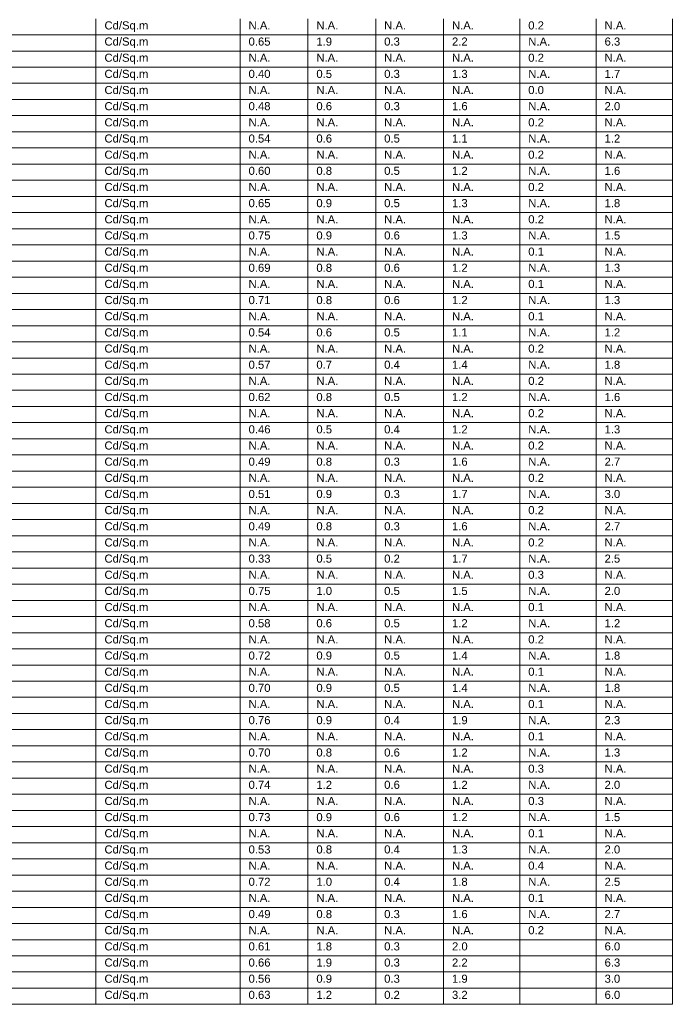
# Model space of a CAD drawing. Extents: x -62 to 9200, y 444 to 4096.
# Tile 30 of 32: x 8391 to 9200, y 444 to 1663. Entities that reach past the tile are written whole.
import ezdxf

# ---------------------------------------------------------------- set-up
doc = ezdxf.new("R2010")
doc.units = 0
doc.header["$MEASUREMENT"] = 0
doc.layers.add('AGI32-AGI-Import_1-SCHEDULE', color=7, linetype='Continuous', lineweight=0)
doc.styles.add('AGI32-Arial', font='arial.ttf')

# ---------------------------------------------------------------- blocks, each defined once
blk = doc.blocks.new('AGI32-IDxl7hnj-AGI-Import_1-SCHEDULE-Calculation Summary')
at = {"layer": 'AGI32-AGI-Import_1-SCHEDULE', "color": 7, "linetype": 'Continuous', "lineweight": 0}
for p, q in [((8485.8, 1664.3), (8485.8, 1644.3)), ((8664.3, 1664.3), (8664.3, 1644.3)), ((8748.3, 1664.3), (8748.3, 1644.3)), ((8832.3, 1664.3), (8832.3, 1644.3)), ((8916.3, 1664.3), (8916.3, 1644.3)), ((9010.8, 1664.3), (9010.8, 1644.3)), ((9105.3, 1664.3), (9105.3, 1644.3)), ((9199.8, 1664.3), (9199.8, 1644.3)), ((7582.8, 1644.3), (9199.8, 1644.3)), ((8485.8, 1644.3), (8485.8, 1624.3)), ((8664.3, 1644.3), (8664.3, 1624.3)), ((8748.3, 1644.3), (8748.3, 1624.3)), ((8832.3, 1644.3), (8832.3, 1624.3)), ((8916.3, 1644.3), (8916.3, 1624.3)), ((9010.8, 1644.3), (9010.8, 1624.3)), ((9105.3, 1644.3), (9105.3, 1624.3)), ((9199.8, 1644.3), (9199.8, 1624.3)), ((7582.8, 1624.3), (9199.8, 1624.3)), ((8485.8, 1624.3), (8485.8, 1604.3)), ((8664.3, 1624.3), (8664.3, 1604.3)), ((8748.3, 1624.3), (8748.3, 1604.3)), ((8832.3, 1624.3), (8832.3, 1604.3)), ((8916.3, 1624.3), (8916.3, 1604.3)), ((9010.8, 1624.3), (9010.8, 1604.3)), ((9105.3, 1624.3), (9105.3, 1604.3)), ((9199.8, 1624.3), (9199.8, 1604.3)), ((7582.8, 1604.3), (9199.8, 1604.3)), ((8485.8, 1604.3), (8485.8, 1584.3)), ((8664.3, 1604.3), (8664.3, 1584.3)), ((8748.3, 1604.3), (8748.3, 1584.3)), ((8832.3, 1604.3), (8832.3, 1584.3)), ((8916.3, 1604.3), (8916.3, 1584.3)), ((9010.8, 1604.3), (9010.8, 1584.3)), ((9105.3, 1604.3), (9105.3, 1584.3)), ((9199.8, 1604.3), (9199.8, 1584.3)), ((7582.8, 1584.3), (9199.8, 1584.3)), ((8485.8, 1584.3), (8485.8, 1564.3)), ((8664.3, 1584.3), (8664.3, 1564.3)), ((8748.3, 1584.3), (8748.3, 1564.3)), ((8832.3, 1584.3), (8832.3, 1564.3)), ((8916.3, 1584.3), (8916.3, 1564.3)), ((9010.8, 1584.3), (9010.8, 1564.3)), ((9105.3, 1584.3), (9105.3, 1564.3)), ((9199.8, 1584.3), (9199.8, 1564.3)), ((7582.8, 1564.3), (9199.8, 1564.3)), ((8485.8, 1564.3), (8485.8, 1544.3)), ((8664.3, 1564.3), (8664.3, 1544.3)), ((8748.3, 1564.3), (8748.3, 1544.3)), ((8832.3, 1564.3), (8832.3, 1544.3)), ((8916.3, 1564.3), (8916.3, 1544.3)), ((9010.8, 1564.3), (9010.8, 1544.3)), ((9105.3, 1564.3), (9105.3, 1544.3)), ((9199.8, 1564.3), (9199.8, 1544.3)), ((7582.8, 1544.3), (9199.8, 1544.3)), ((8485.8, 1544.3), (8485.8, 1524.3)), ((8664.3, 1544.3), (8664.3, 1524.3)), ((8748.3, 1544.3), (8748.3, 1524.3)), ((8832.3, 1544.3), (8832.3, 1524.3)), ((8916.3, 1544.3), (8916.3, 1524.3)), ((9010.8, 1544.3), (9010.8, 1524.3)), ((9105.3, 1544.3), (9105.3, 1524.3)), ((9199.8, 1544.3), (9199.8, 1524.3)), ((7582.8, 1524.3), (9199.8, 1524.3)), ((8485.8, 1524.3), (8485.8, 1504.3)), ((8664.3, 1524.3), (8664.3, 1504.3)), ((8748.3, 1524.3), (8748.3, 1504.3)), ((8832.3, 1524.3), (8832.3, 1504.3)), ((8916.3, 1524.3), (8916.3, 1504.3)), ((9010.8, 1524.3), (9010.8, 1504.3)), ((9105.3, 1524.3), (9105.3, 1504.3)), ((9199.8, 1524.3), (9199.8, 1504.3)), ((7582.8, 1504.3), (9199.8, 1504.3)), ((8485.8, 1504.3), (8485.8, 1484.3)), ((8664.3, 1504.3), (8664.3, 1484.3)), ((8748.3, 1504.3), (8748.3, 1484.3)), ((8832.3, 1504.3), (8832.3, 1484.3)), ((8916.3, 1504.3), (8916.3, 1484.3)), ((9010.8, 1504.3), (9010.8, 1484.3)), ((9105.3, 1504.3), (9105.3, 1484.3)), ((9199.8, 1504.3), (9199.8, 1484.3)), ((7582.8, 1484.3), (9199.8, 1484.3)), ((8485.8, 1484.3), (8485.8, 1464.3)), ((8664.3, 1484.3), (8664.3, 1464.3)), ((8748.3, 1484.3), (8748.3, 1464.3)), ((8832.3, 1484.3), (8832.3, 1464.3)), ((8916.3, 1484.3), (8916.3, 1464.3)), ((9010.8, 1484.3), (9010.8, 1464.3)), ((9105.3, 1484.3), (9105.3, 1464.3)), ((9199.8, 1484.3), (9199.8, 1464.3)), ((7582.8, 1464.3), (9199.8, 1464.3)), ((8485.8, 1464.3), (8485.8, 1444.3)), ((8664.3, 1464.3), (8664.3, 1444.3)), ((8748.3, 1464.3), (8748.3, 1444.3)), ((8832.3, 1464.3), (8832.3, 1444.3)), ((8916.3, 1464.3), (8916.3, 1444.3)), ((9010.8, 1464.3), (9010.8, 1444.3)), ((9105.3, 1464.3), (9105.3, 1444.3)), ((9199.8, 1464.3), (9199.8, 1444.3)), ((7582.8, 1444.3), (9199.8, 1444.3)), ((8485.8, 1444.3), (8485.8, 1424.3)), ((8664.3, 1444.3), (8664.3, 1424.3)), ((8748.3, 1444.3), (8748.3, 1424.3)), ((8832.3, 1444.3), (8832.3, 1424.3)), ((8916.3, 1444.3), (8916.3, 1424.3)), ((9010.8, 1444.3), (9010.8, 1424.3)), ((9105.3, 1444.3), (9105.3, 1424.3)), ((9199.8, 1444.3), (9199.8, 1424.3)), ((7582.8, 1424.3), (9199.8, 1424.3)), ((8485.8, 1424.3), (8485.8, 1404.3)), ((8664.3, 1424.3), (8664.3, 1404.3)), ((8748.3, 1424.3), (8748.3, 1404.3)), ((8832.3, 1424.3), (8832.3, 1404.3)), ((8916.3, 1424.3), (8916.3, 1404.3)), ((9010.8, 1424.3), (9010.8, 1404.3)), ((9105.3, 1424.3), (9105.3, 1404.3)), ((9199.8, 1424.3), (9199.8, 1404.3)), ((7582.8, 1404.3), (9199.8, 1404.3)), ((8485.8, 1404.3), (8485.8, 1384.3)), ((8664.3, 1404.3), (8664.3, 1384.3)), ((8748.3, 1404.3), (8748.3, 1384.3)), ((8832.3, 1404.3), (8832.3, 1384.3)), ((8916.3, 1404.3), (8916.3, 1384.3)), ((9010.8, 1404.3), (9010.8, 1384.3)), ((9105.3, 1404.3), (9105.3, 1384.3)), ((9199.8, 1404.3), (9199.8, 1384.3)), ((7582.8, 1384.3), (9199.8, 1384.3)), ((8485.8, 1384.3), (8485.8, 1364.3)), ((8664.3, 1384.3), (8664.3, 1364.3)), ((8748.3, 1384.3), (8748.3, 1364.3)), ((8832.3, 1384.3), (8832.3, 1364.3)), ((8916.3, 1384.3), (8916.3, 1364.3)), ((9010.8, 1384.3), (9010.8, 1364.3)), ((9105.3, 1384.3), (9105.3, 1364.3)), ((9199.8, 1384.3), (9199.8, 1364.3)), ((7582.8, 1364.3), (9199.8, 1364.3)), ((8485.8, 1364.3), (8485.8, 1344.3)), ((8664.3, 1364.3), (8664.3, 1344.3)), ((8748.3, 1364.3), (8748.3, 1344.3)), ((8832.3, 1364.3), (8832.3, 1344.3)), ((8916.3, 1364.3), (8916.3, 1344.3)), ((9010.8, 1364.3), (9010.8, 1344.3)), ((9105.3, 1364.3), (9105.3, 1344.3)), ((9199.8, 1364.3), (9199.8, 1344.3)), ((7582.8, 1344.3), (9199.8, 1344.3)), ((8485.8, 1344.3), (8485.8, 1324.3)), ((8664.3, 1344.3), (8664.3, 1324.3)), ((8748.3, 1344.3), (8748.3, 1324.3)), ((8832.3, 1344.3), (8832.3, 1324.3)), ((8916.3, 1344.3), (8916.3, 1324.3)), ((9010.8, 1344.3), (9010.8, 1324.3)), ((9105.3, 1344.3), (9105.3, 1324.3)), ((9199.8, 1344.3), (9199.8, 1324.3)), ((7582.8, 1324.3), (9199.8, 1324.3)), ((8485.8, 1324.3), (8485.8, 1304.3)), ((8664.3, 1324.3), (8664.3, 1304.3)), ((8748.3, 1324.3), (8748.3, 1304.3)), ((8832.3, 1324.3), (8832.3, 1304.3)), ((8916.3, 1324.3), (8916.3, 1304.3)), ((9010.8, 1324.3), (9010.8, 1304.3)), ((9105.3, 1324.3), (9105.3, 1304.3)), ((9199.8, 1324.3), (9199.8, 1304.3)), ((7582.8, 1304.3), (9199.8, 1304.3)), ((8485.8, 1304.3), (8485.8, 1284.3)), ((8664.3, 1304.3), (8664.3, 1284.3)), ((8748.3, 1304.3), (8748.3, 1284.3)), ((8832.3, 1304.3), (8832.3, 1284.3)), ((8916.3, 1304.3), (8916.3, 1284.3)), ((9010.8, 1304.3), (9010.8, 1284.3)), ((9105.3, 1304.3), (9105.3, 1284.3)), ((9199.8, 1304.3), (9199.8, 1284.3)), ((7582.8, 1284.3), (9199.8, 1284.3)), ((8485.8, 1284.3), (8485.8, 1264.3)), ((8664.3, 1284.3), (8664.3, 1264.3)), ((8748.3, 1284.3), (8748.3, 1264.3)), ((8832.3, 1284.3), (8832.3, 1264.3)), ((8916.3, 1284.3), (8916.3, 1264.3)), ((9010.8, 1284.3), (9010.8, 1264.3)), ((9105.3, 1284.3), (9105.3, 1264.3)), ((9199.8, 1284.3), (9199.8, 1264.3)), ((7582.8, 1264.3), (9199.8, 1264.3)), ((8485.8, 1264.3), (8485.8, 1244.3)), ((8664.3, 1264.3), (8664.3, 1244.3)), ((8748.3, 1264.3), (8748.3, 1244.3)), ((8832.3, 1264.3), (8832.3, 1244.3)), ((8916.3, 1264.3), (8916.3, 1244.3)), ((9010.8, 1264.3), (9010.8, 1244.3)), ((9105.3, 1264.3), (9105.3, 1244.3)), ((9199.8, 1264.3), (9199.8, 1244.3)), ((7582.8, 1244.3), (9199.8, 1244.3)), ((8485.8, 1244.3), (8485.8, 1224.3)), ((8664.3, 1244.3), (8664.3, 1224.3)), ((8748.3, 1244.3), (8748.3, 1224.3)), ((8832.3, 1244.3), (8832.3, 1224.3)), ((8916.3, 1244.3), (8916.3, 1224.3)), ((9010.8, 1244.3), (9010.8, 1224.3)), ((9105.3, 1244.3), (9105.3, 1224.3)), ((9199.8, 1244.3), (9199.8, 1224.3)), ((7582.8, 1224.3), (9199.8, 1224.3)), ((8485.8, 1224.3), (8485.8, 1204.3)), ((8664.3, 1224.3), (8664.3, 1204.3)), ((8748.3, 1224.3), (8748.3, 1204.3)), ((8832.3, 1224.3), (8832.3, 1204.3)), ((8916.3, 1224.3), (8916.3, 1204.3)), ((9010.8, 1224.3), (9010.8, 1204.3)), ((9105.3, 1224.3), (9105.3, 1204.3)), ((9199.8, 1224.3), (9199.8, 1204.3)), ((7582.8, 1204.3), (9199.8, 1204.3)), ((8485.8, 1204.3), (8485.8, 1184.3)), ((8664.3, 1204.3), (8664.3, 1184.3)), ((8748.3, 1204.3), (8748.3, 1184.3)), ((8832.3, 1204.3), (8832.3, 1184.3)), ((8916.3, 1204.3), (8916.3, 1184.3)), ((9010.8, 1204.3), (9010.8, 1184.3)), ((9105.3, 1204.3), (9105.3, 1184.3)), ((9199.8, 1204.3), (9199.8, 1184.3)), ((7582.8, 1184.3), (9199.8, 1184.3)), ((8485.8, 1184.3), (8485.8, 1164.3)), ((8664.3, 1184.3), (8664.3, 1164.3)), ((8748.3, 1184.3), (8748.3, 1164.3)), ((8832.3, 1184.3), (8832.3, 1164.3)), ((8916.3, 1184.3), (8916.3, 1164.3)), ((9010.8, 1184.3), (9010.8, 1164.3)), ((9105.3, 1184.3), (9105.3, 1164.3)), ((9199.8, 1184.3), (9199.8, 1164.3)), ((7582.8, 1164.3), (9199.8, 1164.3)), ((8485.8, 1164.3), (8485.8, 1144.3)), ((8664.3, 1164.3), (8664.3, 1144.3)), ((8748.3, 1164.3), (8748.3, 1144.3)), ((8832.3, 1164.3), (8832.3, 1144.3)), ((8916.3, 1164.3), (8916.3, 1144.3)), ((9010.8, 1164.3), (9010.8, 1144.3)), ((9105.3, 1164.3), (9105.3, 1144.3)), ((9199.8, 1164.3), (9199.8, 1144.3)), ((7582.8, 1144.3), (9199.8, 1144.3)), ((8485.8, 1144.3), (8485.8, 1124.3)), ((8664.3, 1144.3), (8664.3, 1124.3)), ((8748.3, 1144.3), (8748.3, 1124.3)), ((8832.3, 1144.3), (8832.3, 1124.3)), ((8916.3, 1144.3), (8916.3, 1124.3)), ((9010.8, 1144.3), (9010.8, 1124.3)), ((9105.3, 1144.3), (9105.3, 1124.3)), ((9199.8, 1144.3), (9199.8, 1124.3)), ((7582.8, 1124.3), (9199.8, 1124.3)), ((8485.8, 1124.3), (8485.8, 1104.3)), ((8664.3, 1124.3), (8664.3, 1104.3)), ((8748.3, 1124.3), (8748.3, 1104.3)), ((8832.3, 1124.3), (8832.3, 1104.3)), ((8916.3, 1124.3), (8916.3, 1104.3)), ((9010.8, 1124.3), (9010.8, 1104.3)), ((9105.3, 1124.3), (9105.3, 1104.3)), ((9199.8, 1124.3), (9199.8, 1104.3)), ((7582.8, 1104.3), (9199.8, 1104.3)), ((8485.8, 1104.3), (8485.8, 1084.3)), ((8664.3, 1104.3), (8664.3, 1084.3)), ((8748.3, 1104.3), (8748.3, 1084.3)), ((8832.3, 1104.3), (8832.3, 1084.3)), ((8916.3, 1104.3), (8916.3, 1084.3)), ((9010.8, 1104.3), (9010.8, 1084.3)), ((9105.3, 1104.3), (9105.3, 1084.3)), ((9199.8, 1104.3), (9199.8, 1084.3)), ((7582.8, 1084.3), (9199.8, 1084.3)), ((8485.8, 1084.3), (8485.8, 1064.3)), ((8664.3, 1084.3), (8664.3, 1064.3)), ((8748.3, 1084.3), (8748.3, 1064.3)), ((8832.3, 1084.3), (8832.3, 1064.3)), ((8916.3, 1084.3), (8916.3, 1064.3)), ((9010.8, 1084.3), (9010.8, 1064.3)), ((9105.3, 1084.3), (9105.3, 1064.3)), ((9199.8, 1084.3), (9199.8, 1064.3)), ((7582.8, 1064.3), (9199.8, 1064.3)), ((8485.8, 1064.3), (8485.8, 1044.3)), ((8664.3, 1064.3), (8664.3, 1044.3)), ((8748.3, 1064.3), (8748.3, 1044.3)), ((8832.3, 1064.3), (8832.3, 1044.3)), ((8916.3, 1064.3), (8916.3, 1044.3)), ((9010.8, 1064.3), (9010.8, 1044.3)), ((9105.3, 1064.3), (9105.3, 1044.3)), ((9199.8, 1064.3), (9199.8, 1044.3)), ((7582.8, 1044.3), (9199.8, 1044.3)), ((8485.8, 1044.3), (8485.8, 1024.3)), ((8664.3, 1044.3), (8664.3, 1024.3)), ((8748.3, 1044.3), (8748.3, 1024.3)), ((8832.3, 1044.3), (8832.3, 1024.3)), ((8916.3, 1044.3), (8916.3, 1024.3)), ((9010.8, 1044.3), (9010.8, 1024.3)), ((9105.3, 1044.3), (9105.3, 1024.3)), ((9199.8, 1044.3), (9199.8, 1024.3)), ((7582.8, 1024.3), (9199.8, 1024.3)), ((8485.8, 1024.3), (8485.8, 1004.3)), ((8664.3, 1024.3), (8664.3, 1004.3)), ((8748.3, 1024.3), (8748.3, 1004.3)), ((8832.3, 1024.3), (8832.3, 1004.3)), ((8916.3, 1024.3), (8916.3, 1004.3)), ((9010.8, 1024.3), (9010.8, 1004.3)), ((9105.3, 1024.3), (9105.3, 1004.3)), ((9199.8, 1024.3), (9199.8, 1004.3)), ((7582.8, 1004.3), (9199.8, 1004.3)), ((8485.8, 1004.3), (8485.8, 984.3)), ((8664.3, 1004.3), (8664.3, 984.3)), ((8748.3, 1004.3), (8748.3, 984.3)), ((8832.3, 1004.3), (8832.3, 984.3)), ((8916.3, 1004.3), (8916.3, 984.3)), ((9010.8, 1004.3), (9010.8, 984.3)), ((9105.3, 1004.3), (9105.3, 984.3)), ((9199.8, 1004.3), (9199.8, 984.3)), ((7582.8, 984.3), (9199.8, 984.3)), ((8485.8, 984.3), (8485.8, 964.3)), ((8664.3, 984.3), (8664.3, 964.3)), ((8748.3, 984.3), (8748.3, 964.3)), ((8832.3, 984.3), (8832.3, 964.3)), ((8916.3, 984.3), (8916.3, 964.3)), ((9010.8, 984.3), (9010.8, 964.3)), ((9105.3, 984.3), (9105.3, 964.3)), ((9199.8, 984.3), (9199.8, 964.3)), ((7582.8, 964.3), (9199.8, 964.3)), ((8485.8, 964.3), (8485.8, 944.3)), ((8664.3, 964.3), (8664.3, 944.3)), ((8748.3, 964.3), (8748.3, 944.3)), ((8832.3, 964.3), (8832.3, 944.3)), ((8916.3, 964.3), (8916.3, 944.3)), ((9010.8, 964.3), (9010.8, 944.3)), ((9105.3, 964.3), (9105.3, 944.3)), ((9199.8, 964.3), (9199.8, 944.3)), ((7582.8, 944.3), (9199.8, 944.3)), ((8485.8, 944.3), (8485.8, 924.3)), ((8664.3, 944.3), (8664.3, 924.3)), ((8748.3, 944.3), (8748.3, 924.3)), ((8832.3, 944.3), (8832.3, 924.3)), ((8916.3, 944.3), (8916.3, 924.3)), ((9010.8, 944.3), (9010.8, 924.3)), ((9105.3, 944.3), (9105.3, 924.3)), ((9199.8, 944.3), (9199.8, 924.3)), ((7582.8, 924.3), (9199.8, 924.3)), ((8485.8, 924.3), (8485.8, 904.3)), ((8664.3, 924.3), (8664.3, 904.3)), ((8748.3, 924.3), (8748.3, 904.3)), ((8832.3, 924.3), (8832.3, 904.3)), ((8916.3, 924.3), (8916.3, 904.3)), ((9010.8, 924.3), (9010.8, 904.3)), ((9105.3, 924.3), (9105.3, 904.3)), ((9199.8, 924.3), (9199.8, 904.3)), ((7582.8, 904.3), (9199.8, 904.3)), ((8485.8, 904.3), (8485.8, 884.3)), ((8664.3, 904.3), (8664.3, 884.3)), ((8748.3, 904.3), (8748.3, 884.3)), ((8832.3, 904.3), (8832.3, 884.3)), ((8916.3, 904.3), (8916.3, 884.3)), ((9010.8, 904.3), (9010.8, 884.3)), ((9105.3, 904.3), (9105.3, 884.3)), ((9199.8, 904.3), (9199.8, 884.3)), ((7582.8, 884.3), (9199.8, 884.3)), ((8485.8, 884.3), (8485.8, 864.3)), ((8664.3, 884.3), (8664.3, 864.3)), ((8748.3, 884.3), (8748.3, 864.3)), ((8832.3, 884.3), (8832.3, 864.3)), ((8916.3, 884.3), (8916.3, 864.3)), ((9010.8, 884.3), (9010.8, 864.3)), ((9105.3, 884.3), (9105.3, 864.3)), ((9199.8, 884.3), (9199.8, 864.3)), ((7582.8, 864.3), (9199.8, 864.3)), ((8485.8, 864.3), (8485.8, 844.3)), ((8664.3, 864.3), (8664.3, 844.3)), ((8748.3, 864.3), (8748.3, 844.3)), ((8832.3, 864.3), (8832.3, 844.3)), ((8916.3, 864.3), (8916.3, 844.3)), ((9010.8, 864.3), (9010.8, 844.3)), ((9105.3, 864.3), (9105.3, 844.3)), ((9199.8, 864.3), (9199.8, 844.3)), ((7582.8, 844.3), (9199.8, 844.3)), ((8485.8, 844.3), (8485.8, 824.3)), ((8664.3, 844.3), (8664.3, 824.3)), ((8748.3, 844.3), (8748.3, 824.3)), ((8832.3, 844.3), (8832.3, 824.3)), ((8916.3, 844.3), (8916.3, 824.3)), ((9010.8, 844.3), (9010.8, 824.3)), ((9105.3, 844.3), (9105.3, 824.3)), ((9199.8, 844.3), (9199.8, 824.3)), ((7582.8, 824.3), (9199.8, 824.3)), ((8485.8, 824.3), (8485.8, 804.3)), ((8664.3, 824.3), (8664.3, 804.3)), ((8748.3, 824.3), (8748.3, 804.3)), ((8832.3, 824.3), (8832.3, 804.3)), ((8916.3, 824.3), (8916.3, 804.3)), ((9010.8, 824.3), (9010.8, 804.3)), ((9105.3, 824.3), (9105.3, 804.3)), ((9199.8, 824.3), (9199.8, 804.3)), ((7582.8, 804.3), (9199.8, 804.3)), ((8485.8, 804.3), (8485.8, 784.3)), ((8664.3, 804.3), (8664.3, 784.3)), ((8748.3, 804.3), (8748.3, 784.3)), ((8832.3, 804.3), (8832.3, 784.3)), ((8916.3, 804.3), (8916.3, 784.3)), ((9010.8, 804.3), (9010.8, 784.3)), ((9105.3, 804.3), (9105.3, 784.3)), ((9199.8, 804.3), (9199.8, 784.3)), ((7582.8, 784.3), (9199.8, 784.3)), ((8485.8, 784.3), (8485.8, 764.3)), ((8664.3, 784.3), (8664.3, 764.3)), ((8748.3, 784.3), (8748.3, 764.3)), ((8832.3, 784.3), (8832.3, 764.3)), ((8916.3, 784.3), (8916.3, 764.3)), ((9010.8, 784.3), (9010.8, 764.3)), ((9105.3, 784.3), (9105.3, 764.3)), ((9199.8, 784.3), (9199.8, 764.3)), ((7582.8, 764.3), (9199.8, 764.3)), ((8485.8, 764.3), (8485.8, 744.3)), ((8664.3, 764.3), (8664.3, 744.3)), ((8748.3, 764.3), (8748.3, 744.3)), ((8832.3, 764.3), (8832.3, 744.3)), ((8916.3, 764.3), (8916.3, 744.3)), ((9010.8, 764.3), (9010.8, 744.3)), ((9105.3, 764.3), (9105.3, 744.3)), ((9199.8, 764.3), (9199.8, 744.3)), ((7582.8, 744.3), (9199.8, 744.3)), ((8485.8, 744.3), (8485.8, 724.3)), ((8664.3, 744.3), (8664.3, 724.3)), ((8748.3, 744.3), (8748.3, 724.3)), ((8832.3, 744.3), (8832.3, 724.3)), ((8916.3, 744.3), (8916.3, 724.3)), ((9010.8, 744.3), (9010.8, 724.3)), ((9105.3, 744.3), (9105.3, 724.3)), ((9199.8, 744.3), (9199.8, 724.3)), ((7582.8, 724.3), (9199.8, 724.3)), ((8485.8, 724.3), (8485.8, 704.3)), ((8664.3, 724.3), (8664.3, 704.3)), ((8748.3, 724.3), (8748.3, 704.3)), ((8832.3, 724.3), (8832.3, 704.3)), ((8916.3, 724.3), (8916.3, 704.3)), ((9010.8, 724.3), (9010.8, 704.3)), ((9105.3, 724.3), (9105.3, 704.3)), ((9199.8, 724.3), (9199.8, 704.3)), ((7582.8, 704.3), (9199.8, 704.3)), ((8485.8, 704.3), (8485.8, 684.3)), ((8664.3, 704.3), (8664.3, 684.3)), ((8748.3, 704.3), (8748.3, 684.3)), ((8832.3, 704.3), (8832.3, 684.3)), ((8916.3, 704.3), (8916.3, 684.3)), ((9010.8, 704.3), (9010.8, 684.3)), ((9105.3, 704.3), (9105.3, 684.3)), ((9199.8, 704.3), (9199.8, 684.3)), ((7582.8, 684.3), (9199.8, 684.3)), ((8485.8, 684.3), (8485.8, 664.3)), ((8664.3, 684.3), (8664.3, 664.3)), ((8748.3, 684.3), (8748.3, 664.3)), ((8832.3, 684.3), (8832.3, 664.3)), ((8916.3, 684.3), (8916.3, 664.3)), ((9010.8, 684.3), (9010.8, 664.3)), ((9105.3, 684.3), (9105.3, 664.3)), ((9199.8, 684.3), (9199.8, 664.3)), ((7582.8, 664.3), (9199.8, 664.3)), ((8485.8, 664.3), (8485.8, 644.3)), ((8664.3, 664.3), (8664.3, 644.3)), ((8748.3, 664.3), (8748.3, 644.3)), ((8832.3, 664.3), (8832.3, 644.3)), ((8916.3, 664.3), (8916.3, 644.3)), ((9010.8, 664.3), (9010.8, 644.3)), ((9105.3, 664.3), (9105.3, 644.3)), ((9199.8, 664.3), (9199.8, 644.3)), ((7582.8, 644.3), (9199.8, 644.3)), ((8485.8, 644.3), (8485.8, 624.3)), ((8664.3, 644.3), (8664.3, 624.3)), ((8748.3, 644.3), (8748.3, 624.3)), ((8832.3, 644.3), (8832.3, 624.3)), ((8916.3, 644.3), (8916.3, 624.3)), ((9010.8, 644.3), (9010.8, 624.3)), ((9105.3, 644.3), (9105.3, 624.3)), ((9199.8, 644.3), (9199.8, 624.3)), ((7582.8, 624.3), (9199.8, 624.3)), ((8485.8, 624.3), (8485.8, 604.3)), ((8664.3, 624.3), (8664.3, 604.3)), ((8748.3, 624.3), (8748.3, 604.3)), ((8832.3, 624.3), (8832.3, 604.3)), ((8916.3, 624.3), (8916.3, 604.3)), ((9010.8, 624.3), (9010.8, 604.3)), ((9105.3, 624.3), (9105.3, 604.3)), ((9199.8, 624.3), (9199.8, 604.3)), ((7582.8, 604.3), (9199.8, 604.3)), ((8485.8, 604.3), (8485.8, 584.3)), ((8664.3, 604.3), (8664.3, 584.3)), ((8748.3, 604.3), (8748.3, 584.3)), ((8832.3, 604.3), (8832.3, 584.3)), ((8916.3, 604.3), (8916.3, 584.3)), ((9010.8, 604.3), (9010.8, 584.3)), ((9105.3, 604.3), (9105.3, 584.3)), ((9199.8, 604.3), (9199.8, 584.3)), ((7582.8, 584.3), (9199.8, 584.3)), ((8485.8, 584.3), (8485.8, 564.3)), ((8664.3, 584.3), (8664.3, 564.3)), ((8748.3, 584.3), (8748.3, 564.3)), ((8832.3, 584.3), (8832.3, 564.3)), ((8916.3, 584.3), (8916.3, 564.3)), ((9010.8, 584.3), (9010.8, 564.3)), ((9105.3, 584.3), (9105.3, 564.3)), ((9199.8, 584.3), (9199.8, 564.3)), ((7582.8, 564.3), (9199.8, 564.3)), ((8485.8, 564.3), (8485.8, 544.3)), ((8664.3, 564.3), (8664.3, 544.3)), ((8748.3, 564.3), (8748.3, 544.3)), ((8832.3, 564.3), (8832.3, 544.3)), ((8916.3, 564.3), (8916.3, 544.3)), ((9010.8, 564.3), (9010.8, 544.3)), ((9105.3, 564.3), (9105.3, 544.3)), ((9199.8, 564.3), (9199.8, 544.3)), ((7582.8, 544.3), (9199.8, 544.3)), ((8485.8, 544.3), (8485.8, 524.3)), ((8664.3, 544.3), (8664.3, 524.3)), ((8748.3, 544.3), (8748.3, 524.3)), ((8832.3, 544.3), (8832.3, 524.3)), ((8916.3, 544.3), (8916.3, 524.3)), ((9010.8, 544.3), (9010.8, 524.3)), ((9105.3, 544.3), (9105.3, 524.3)), ((9199.8, 544.3), (9199.8, 524.3)), ((7582.8, 524.3), (9199.8, 524.3)), ((8485.8, 524.3), (8485.8, 504.3)), ((8664.3, 524.3), (8664.3, 504.3)), ((8748.3, 524.3), (8748.3, 504.3)), ((8832.3, 524.3), (8832.3, 504.3)), ((8916.3, 524.3), (8916.3, 504.3)), ((9010.8, 524.3), (9010.8, 504.3)), ((9105.3, 524.3), (9105.3, 504.3)), ((9199.8, 524.3), (9199.8, 504.3)), ((7582.8, 504.3), (9199.8, 504.3)), ((8485.8, 504.3), (8485.8, 484.3)), ((8664.3, 504.3), (8664.3, 484.3)), ((8748.3, 504.3), (8748.3, 484.3)), ((8832.3, 504.3), (8832.3, 484.3)), ((8916.3, 504.3), (8916.3, 484.3)), ((9010.8, 504.3), (9010.8, 484.3)), ((9105.3, 504.3), (9105.3, 484.3)), ((9199.8, 504.3), (9199.8, 484.3)), ((7582.8, 484.3), (9199.8, 484.3)), ((8485.8, 484.3), (8485.8, 464.3)), ((8664.3, 484.3), (8664.3, 464.3)), ((8748.3, 484.3), (8748.3, 464.3)), ((8832.3, 484.3), (8832.3, 464.3)), ((8916.3, 484.3), (8916.3, 464.3)), ((9010.8, 484.3), (9010.8, 464.3)), ((9105.3, 484.3), (9105.3, 464.3)), ((9199.8, 484.3), (9199.8, 464.3)), ((7582.8, 464.3), (9199.8, 464.3)), ((8485.8, 464.3), (8485.8, 444.3)), ((8664.3, 464.3), (8664.3, 444.3)), ((8748.3, 464.3), (8748.3, 444.3)), ((8832.3, 464.3), (8832.3, 444.3)), ((8916.3, 464.3), (8916.3, 444.3)), ((9010.8, 464.3), (9010.8, 444.3)), ((9105.3, 464.3), (9105.3, 444.3)), ((9199.8, 464.3), (9199.8, 444.3)), ((7582.8, 444.3), (9199.8, 444.3))]:
    blk.add_line(p, q, dxfattribs=at)
at = {"layer": 'AGI32-AGI-Import_1-SCHEDULE', "color": 7, "linetype": 'Continuous', "lineweight": 0, "char_height": 10, "attachment_point": 1, "style": 'AGI32-Arial'}
for s, insert in [('Cd/Sq.m', (8496.3, 1661)), ('N.A.', (8674.8, 1661)), ('N.A.', (8758.8, 1661)), ('N.A.', (8842.8, 1661)), ('N.A.', (8926.8, 1661)), ('0.2', (9021.3, 1661)), ('N.A.', (9115.8, 1661)), ('Cd/Sq.m', (8496.3, 1641)), ('0.65', (8674.8, 1641)), ('1.9', (8758.8, 1641)), ('0.3', (8842.8, 1641)), ('2.2', (8926.8, 1641)), ('N.A.', (9021.3, 1641)), ('6.3', (9115.8, 1641)), ('Cd/Sq.m', (8496.3, 1621)), ('N.A.', (8674.8, 1621)), ('N.A.', (8758.8, 1621)), ('N.A.', (8842.8, 1621)), ('N.A.', (8926.8, 1621)), ('0.2', (9021.3, 1621)), ('N.A.', (9115.8, 1621)), ('Cd/Sq.m', (8496.3, 1601)), ('0.40', (8674.8, 1601)), ('0.5', (8758.8, 1601)), ('0.3', (8842.8, 1601)), ('1.3', (8926.8, 1601)), ('N.A.', (9021.3, 1601)), ('1.7', (9115.8, 1601)), ('Cd/Sq.m', (8496.3, 1581)), ('N.A.', (8674.8, 1581)), ('N.A.', (8758.8, 1581)), ('N.A.', (8842.8, 1581)), ('N.A.', (8926.8, 1581)), ('0.0', (9021.3, 1581)), ('N.A.', (9115.8, 1581)), ('Cd/Sq.m', (8496.3, 1561)), ('0.48', (8674.8, 1561)), ('0.6', (8758.8, 1561)), ('0.3', (8842.8, 1561)), ('1.6', (8926.8, 1561)), ('N.A.', (9021.3, 1561)), ('2.0', (9115.8, 1561)), ('Cd/Sq.m', (8496.3, 1541)), ('N.A.', (8674.8, 1541)), ('N.A.', (8758.8, 1541)), ('N.A.', (8842.8, 1541)), ('N.A.', (8926.8, 1541)), ('0.2', (9021.3, 1541)), ('N.A.', (9115.8, 1541)), ('Cd/Sq.m', (8496.3, 1521)), ('0.54', (8674.8, 1521)), ('0.6', (8758.8, 1521)), ('0.5', (8842.8, 1521)), ('1.1', (8926.8, 1521)), ('N.A.', (9021.3, 1521)), ('1.2', (9115.8, 1521)), ('Cd/Sq.m', (8496.3, 1501)), ('N.A.', (8674.8, 1501)), ('N.A.', (8758.8, 1501)), ('N.A.', (8842.8, 1501)), ('N.A.', (8926.8, 1501)), ('0.2', (9021.3, 1501)), ('N.A.', (9115.8, 1501)), ('Cd/Sq.m', (8496.3, 1481)), ('0.60', (8674.8, 1481)), ('0.8', (8758.8, 1481)), ('0.5', (8842.8, 1481)), ('1.2', (8926.8, 1481)), ('N.A.', (9021.3, 1481)), ('1.6', (9115.8, 1481)), ('Cd/Sq.m', (8496.3, 1461)), ('N.A.', (8674.8, 1461)), ('N.A.', (8758.8, 1461)), ('N.A.', (8842.8, 1461)), ('N.A.', (8926.8, 1461)), ('0.2', (9021.3, 1461)), ('N.A.', (9115.8, 1461)), ('Cd/Sq.m', (8496.3, 1441)), ('0.65', (8674.8, 1441)), ('0.9', (8758.8, 1441)), ('0.5', (8842.8, 1441)), ('1.3', (8926.8, 1441)), ('N.A.', (9021.3, 1441)), ('1.8', (9115.8, 1441)), ('Cd/Sq.m', (8496.3, 1421)), ('N.A.', (8674.8, 1421)), ('N.A.', (8758.8, 1421)), ('N.A.', (8842.8, 1421)), ('N.A.', (8926.8, 1421)), ('0.2', (9021.3, 1421)), ('N.A.', (9115.8, 1421)), ('Cd/Sq.m', (8496.3, 1401)), ('0.75', (8674.8, 1401)), ('0.9', (8758.8, 1401)), ('0.6', (8842.8, 1401)), ('1.3', (8926.8, 1401)), ('N.A.', (9021.3, 1401)), ('1.5', (9115.8, 1401)), ('Cd/Sq.m', (8496.3, 1381)), ('N.A.', (8674.8, 1381)), ('N.A.', (8758.8, 1381)), ('N.A.', (8842.8, 1381)), ('N.A.', (8926.8, 1381)), ('0.1', (9021.3, 1381)), ('N.A.', (9115.8, 1381)), ('Cd/Sq.m', (8496.3, 1361)), ('0.69', (8674.8, 1361)), ('0.8', (8758.8, 1361)), ('0.6', (8842.8, 1361)), ('1.2', (8926.8, 1361)), ('N.A.', (9021.3, 1361)), ('1.3', (9115.8, 1361)), ('Cd/Sq.m', (8496.3, 1341)), ('N.A.', (8674.8, 1341)), ('N.A.', (8758.8, 1341)), ('N.A.', (8842.8, 1341)), ('N.A.', (8926.8, 1341)), ('0.1', (9021.3, 1341)), ('N.A.', (9115.8, 1341)), ('Cd/Sq.m', (8496.3, 1321)), ('0.71', (8674.8, 1321)), ('0.8', (8758.8, 1321)), ('0.6', (8842.8, 1321)), ('1.2', (8926.8, 1321)), ('N.A.', (9021.3, 1321)), ('1.3', (9115.8, 1321)), ('Cd/Sq.m', (8496.3, 1301)), ('N.A.', (8674.8, 1301)), ('N.A.', (8758.8, 1301)), ('N.A.', (8842.8, 1301)), ('N.A.', (8926.8, 1301)), ('0.1', (9021.3, 1301)), ('N.A.', (9115.8, 1301)), ('Cd/Sq.m', (8496.3, 1281)), ('0.54', (8674.8, 1281)), ('0.6', (8758.8, 1281)), ('0.5', (8842.8, 1281)), ('1.1', (8926.8, 1281)), ('N.A.', (9021.3, 1281)), ('1.2', (9115.8, 1281)), ('Cd/Sq.m', (8496.3, 1261)), ('N.A.', (8674.8, 1261)), ('N.A.', (8758.8, 1261)), ('N.A.', (8842.8, 1261)), ('N.A.', (8926.8, 1261)), ('0.2', (9021.3, 1261)), ('N.A.', (9115.8, 1261)), ('Cd/Sq.m', (8496.3, 1241)), ('0.57', (8674.8, 1241)), ('0.7', (8758.8, 1241)), ('0.4', (8842.8, 1241)), ('1.4', (8926.8, 1241)), ('N.A.', (9021.3, 1241)), ('1.8', (9115.8, 1241)), ('Cd/Sq.m', (8496.3, 1221)), ('N.A.', (8674.8, 1221)), ('N.A.', (8758.8, 1221)), ('N.A.', (8842.8, 1221)), ('N.A.', (8926.8, 1221)), ('0.2', (9021.3, 1221)), ('N.A.', (9115.8, 1221)), ('Cd/Sq.m', (8496.3, 1201)), ('0.62', (8674.8, 1201)), ('0.8', (8758.8, 1201)), ('0.5', (8842.8, 1201)), ('1.2', (8926.8, 1201)), ('N.A.', (9021.3, 1201)), ('1.6', (9115.8, 1201)), ('Cd/Sq.m', (8496.3, 1181)), ('N.A.', (8674.8, 1181)), ('N.A.', (8758.8, 1181)), ('N.A.', (8842.8, 1181)), ('N.A.', (8926.8, 1181)), ('0.2', (9021.3, 1181)), ('N.A.', (9115.8, 1181)), ('Cd/Sq.m', (8496.3, 1161)), ('0.46', (8674.8, 1161)), ('0.5', (8758.8, 1161)), ('0.4', (8842.8, 1161)), ('1.2', (8926.8, 1161)), ('N.A.', (9021.3, 1161)), ('1.3', (9115.8, 1161)), ('Cd/Sq.m', (8496.3, 1141)), ('N.A.', (8674.8, 1141)), ('N.A.', (8758.8, 1141)), ('N.A.', (8842.8, 1141)), ('N.A.', (8926.8, 1141)), ('0.2', (9021.3, 1141)), ('N.A.', (9115.8, 1141)), ('Cd/Sq.m', (8496.3, 1121)), ('0.49', (8674.8, 1121)), ('0.8', (8758.8, 1121)), ('0.3', (8842.8, 1121)), ('1.6', (8926.8, 1121)), ('N.A.', (9021.3, 1121)), ('2.7', (9115.8, 1121)), ('Cd/Sq.m', (8496.3, 1101)), ('N.A.', (8674.8, 1101)), ('N.A.', (8758.8, 1101)), ('N.A.', (8842.8, 1101)), ('N.A.', (8926.8, 1101)), ('0.2', (9021.3, 1101)), ('N.A.', (9115.8, 1101)), ('Cd/Sq.m', (8496.3, 1081)), ('0.51', (8674.8, 1081)), ('0.9', (8758.8, 1081)), ('0.3', (8842.8, 1081)), ('1.7', (8926.8, 1081)), ('N.A.', (9021.3, 1081)), ('3.0', (9115.8, 1081)), ('Cd/Sq.m', (8496.3, 1061)), ('N.A.', (8674.8, 1061)), ('N.A.', (8758.8, 1061)), ('N.A.', (8842.8, 1061)), ('N.A.', (8926.8, 1061)), ('0.2', (9021.3, 1061)), ('N.A.', (9115.8, 1061)), ('Cd/Sq.m', (8496.3, 1041)), ('0.49', (8674.8, 1041)), ('0.8', (8758.8, 1041)), ('0.3', (8842.8, 1041)), ('1.6', (8926.8, 1041)), ('N.A.', (9021.3, 1041)), ('2.7', (9115.8, 1041)), ('Cd/Sq.m', (8496.3, 1021)), ('N.A.', (8674.8, 1021)), ('N.A.', (8758.8, 1021)), ('N.A.', (8842.8, 1021)), ('N.A.', (8926.8, 1021)), ('0.2', (9021.3, 1021)), ('N.A.', (9115.8, 1021)), ('Cd/Sq.m', (8496.3, 1001)), ('0.33', (8674.8, 1001)), ('0.5', (8758.8, 1001)), ('0.2', (8842.8, 1001)), ('1.7', (8926.8, 1001)), ('N.A.', (9021.3, 1001)), ('2.5', (9115.8, 1001)), ('Cd/Sq.m', (8496.3, 981)), ('N.A.', (8674.8, 981)), ('N.A.', (8758.8, 981)), ('N.A.', (8842.8, 981)), ('N.A.', (8926.8, 981)), ('0.3', (9021.3, 981)), ('N.A.', (9115.8, 981)), ('Cd/Sq.m', (8496.3, 961)), ('0.75', (8674.8, 961)), ('1.0', (8758.8, 961)), ('0.5', (8842.8, 961)), ('1.5', (8926.8, 961)), ('N.A.', (9021.3, 961)), ('2.0', (9115.8, 961)), ('Cd/Sq.m', (8496.3, 941)), ('N.A.', (8674.8, 941)), ('N.A.', (8758.8, 941)), ('N.A.', (8842.8, 941)), ('N.A.', (8926.8, 941)), ('0.1', (9021.3, 941)), ('N.A.', (9115.8, 941)), ('Cd/Sq.m', (8496.3, 921)), ('0.58', (8674.8, 921)), ('0.6', (8758.8, 921)), ('0.5', (8842.8, 921)), ('1.2', (8926.8, 921)), ('N.A.', (9021.3, 921)), ('1.2', (9115.8, 921)), ('Cd/Sq.m', (8496.3, 901)), ('N.A.', (8674.8, 901)), ('N.A.', (8758.8, 901)), ('N.A.', (8842.8, 901)), ('N.A.', (8926.8, 901)), ('0.2', (9021.3, 901)), ('N.A.', (9115.8, 901)), ('Cd/Sq.m', (8496.3, 881)), ('0.72', (8674.8, 881)), ('0.9', (8758.8, 881)), ('0.5', (8842.8, 881)), ('1.4', (8926.8, 881)), ('N.A.', (9021.3, 881)), ('1.8', (9115.8, 881)), ('Cd/Sq.m', (8496.3, 861)), ('N.A.', (8674.8, 861)), ('N.A.', (8758.8, 861)), ('N.A.', (8842.8, 861)), ('N.A.', (8926.8, 861)), ('0.1', (9021.3, 861)), ('N.A.', (9115.8, 861)), ('Cd/Sq.m', (8496.3, 841)), ('0.70', (8674.8, 841)), ('0.9', (8758.8, 841)), ('0.5', (8842.8, 841)), ('1.4', (8926.8, 841)), ('N.A.', (9021.3, 841)), ('1.8', (9115.8, 841)), ('Cd/Sq.m', (8496.3, 821)), ('N.A.', (8674.8, 821)), ('N.A.', (8758.8, 821)), ('N.A.', (8842.8, 821)), ('N.A.', (8926.8, 821)), ('0.1', (9021.3, 821)), ('N.A.', (9115.8, 821)), ('Cd/Sq.m', (8496.3, 801)), ('0.76', (8674.8, 801)), ('0.9', (8758.8, 801)), ('0.4', (8842.8, 801)), ('1.9', (8926.8, 801)), ('N.A.', (9021.3, 801)), ('2.3', (9115.8, 801)), ('Cd/Sq.m', (8496.3, 781)), ('N.A.', (8674.8, 781)), ('N.A.', (8758.8, 781)), ('N.A.', (8842.8, 781)), ('N.A.', (8926.8, 781)), ('0.1', (9021.3, 781)), ('N.A.', (9115.8, 781)), ('Cd/Sq.m', (8496.3, 761)), ('0.70', (8674.8, 761)), ('0.8', (8758.8, 761)), ('0.6', (8842.8, 761)), ('1.2', (8926.8, 761)), ('N.A.', (9021.3, 761)), ('1.3', (9115.8, 761)), ('Cd/Sq.m', (8496.3, 741)), ('N.A.', (8674.8, 741)), ('N.A.', (8758.8, 741)), ('N.A.', (8842.8, 741)), ('N.A.', (8926.8, 741)), ('0.3', (9021.3, 741)), ('N.A.', (9115.8, 741)), ('Cd/Sq.m', (8496.3, 721)), ('0.74', (8674.8, 721)), ('1.2', (8758.8, 721)), ('0.6', (8842.8, 721)), ('1.2', (8926.8, 721)), ('N.A.', (9021.3, 721)), ('2.0', (9115.8, 721)), ('Cd/Sq.m', (8496.3, 701)), ('N.A.', (8674.8, 701)), ('N.A.', (8758.8, 701)), ('N.A.', (8842.8, 701)), ('N.A.', (8926.8, 701)), ('0.3', (9021.3, 701)), ('N.A.', (9115.8, 701)), ('Cd/Sq.m', (8496.3, 681)), ('0.73', (8674.8, 681)), ('0.9', (8758.8, 681)), ('0.6', (8842.8, 681)), ('1.2', (8926.8, 681)), ('N.A.', (9021.3, 681)), ('1.5', (9115.8, 681)), ('Cd/Sq.m', (8496.3, 661)), ('N.A.', (8674.8, 661)), ('N.A.', (8758.8, 661)), ('N.A.', (8842.8, 661)), ('N.A.', (8926.8, 661)), ('0.1', (9021.3, 661)), ('N.A.', (9115.8, 661)), ('Cd/Sq.m', (8496.3, 641)), ('0.53', (8674.8, 641)), ('0.8', (8758.8, 641)), ('0.4', (8842.8, 641)), ('1.3', (8926.8, 641)), ('N.A.', (9021.3, 641)), ('2.0', (9115.8, 641)), ('Cd/Sq.m', (8496.3, 621)), ('N.A.', (8674.8, 621)), ('N.A.', (8758.8, 621)), ('N.A.', (8842.8, 621)), ('N.A.', (8926.8, 621)), ('0.4', (9021.3, 621)), ('N.A.', (9115.8, 621)), ('Cd/Sq.m', (8496.3, 601)), ('0.72', (8674.8, 601)), ('1.0', (8758.8, 601)), ('0.4', (8842.8, 601)), ('1.8', (8926.8, 601)), ('N.A.', (9021.3, 601)), ('2.5', (9115.8, 601)), ('Cd/Sq.m', (8496.3, 581)), ('N.A.', (8674.8, 581)), ('N.A.', (8758.8, 581)), ('N.A.', (8842.8, 581)), ('N.A.', (8926.8, 581)), ('0.1', (9021.3, 581)), ('N.A.', (9115.8, 581)), ('Cd/Sq.m', (8496.3, 561)), ('0.49', (8674.8, 561)), ('0.8', (8758.8, 561)), ('0.3', (8842.8, 561)), ('1.6', (8926.8, 561)), ('N.A.', (9021.3, 561)), ('2.7', (9115.8, 561)), ('Cd/Sq.m', (8496.3, 541)), ('N.A.', (8674.8, 541)), ('N.A.', (8758.8, 541)), ('N.A.', (8842.8, 541)), ('N.A.', (8926.8, 541)), ('0.2', (9021.3, 541)), ('N.A.', (9115.8, 541)), ('Cd/Sq.m', (8496.3, 521)), ('0.61', (8674.8, 521)), ('1.8', (8758.8, 521)), ('0.3', (8842.8, 521)), ('2.0', (8926.8, 521)), ('6.0', (9115.8, 521)), ('Cd/Sq.m', (8496.3, 501)), ('0.66', (8674.8, 501)), ('1.9', (8758.8, 501)), ('0.3', (8842.8, 501)), ('2.2', (8926.8, 501)), ('6.3', (9115.8, 501)), ('Cd/Sq.m', (8496.3, 481)), ('0.56', (8674.8, 481)), ('0.9', (8758.8, 481)), ('0.3', (8842.8, 481)), ('1.9', (8926.8, 481)), ('3.0', (9115.8, 481)), ('Cd/Sq.m', (8496.3, 461)), ('0.63', (8674.8, 461)), ('1.2', (8758.8, 461)), ('0.2', (8842.8, 461)), ('3.2', (8926.8, 461)), ('6.0', (9115.8, 461))]:
    blk.add_mtext(s, dxfattribs=dict(at, insert=insert))

msp = doc.modelspace()

# ---------------------------------------------------------------- block references
at = {"layer": 'AGI32-AGI-Import_1-SCHEDULE', "color": 7, "linetype": 'Continuous', "lineweight": 0}
msp.add_blockref('AGI32-IDxl7hnj-AGI-Import_1-SCHEDULE-Calculation Summary', (0, 0), dxfattribs=at)

doc.saveas('drawing.dxf')
